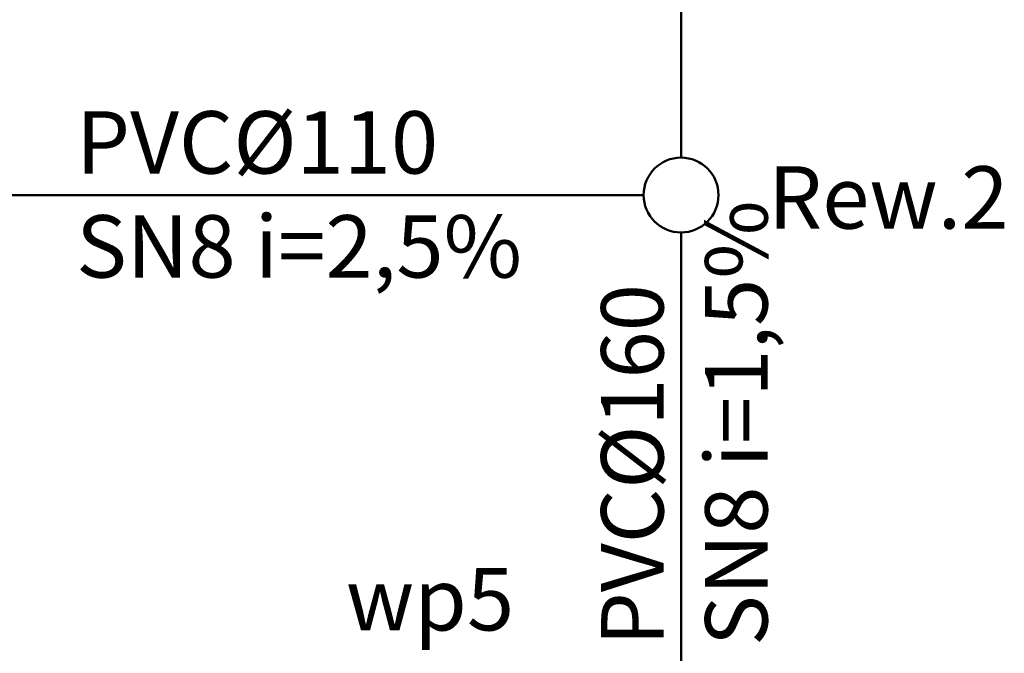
# Model space of a CAD drawing. Header units: millimetres. Extents: x -96593 to 66336, y -23969 to 7139.
# Tile 104 of 256: x -90397 to -90002, y -1192 to -938. Entities that reach past the tile are written whole.
import ezdxf

# ---------------------------------------------------------------- set-up
doc = ezdxf.new("R2010")
doc.units = ezdxf.units.MM
doc.layers.add('BA_KS_ist.', color=34, linetype='Continuous', lineweight=50)
doc.layers.add('MM_KS_OPISY', color=7, linetype='Continuous', lineweight=9)
doc.styles.get("Standard").update_dxf_attribs({"font": 'arial.ttf'})

msp = doc.modelspace()

# ---------------------------------------------------------------- linework, layer by layer
at = {"layer": 'BA_KS_ist.', "linetype": 'Continuous', "ltscale": 25}
for p, q in [((-90131.66, -993.2), (-90131.85, -313.2)), ((-90657.61, -1008.2), (-90146.66, -1008.2)), ((-90131.45, -1733.2), (-90131.65, -1023.2))]:
    msp.add_line(p, q, dxfattribs=at)
msp.add_circle((-90131.66, -1008.2), 15, dxfattribs=at)

# ---------------------------------------------------------------- texts
at = {"layer": 'MM_KS_OPISY', "char_height": 25, "attachment_point": 1}
for s, width, insert in [('{\\fArial Narrow|b0|i0|c238|p34;PVC%%C110\\PSN8 i=2,5%}', 180.4327, (-90374.01, -974.59)), ('\\fArial Narrow|b0|i0|c238|p34;Rew.2', 6.3197, (-90096.78, -996.66)), ('\\fArial Narrow|b0|i0|c238|p34;wp5', 6.3197, (-90265.95, -1157.68))]:
    msp.add_mtext_dynamic_manual_height_columns(s, width=width, gutter_width=1, heights=[0], dxfattribs=dict(at, insert=insert))
at = {"layer": 'MM_KS_OPISY', "insert": (-90163.7, -1188.92), "char_height": 25, "attachment_point": 1, "rotation": 90}
msp.add_mtext_dynamic_manual_height_columns('\\fArial Narrow|b0|i0|c238|p34;PVC%%C160\\PSN8 i=1,5%', width=260.2989, gutter_width=1, heights=[0], dxfattribs=at)

doc.saveas('drawing.dxf')
